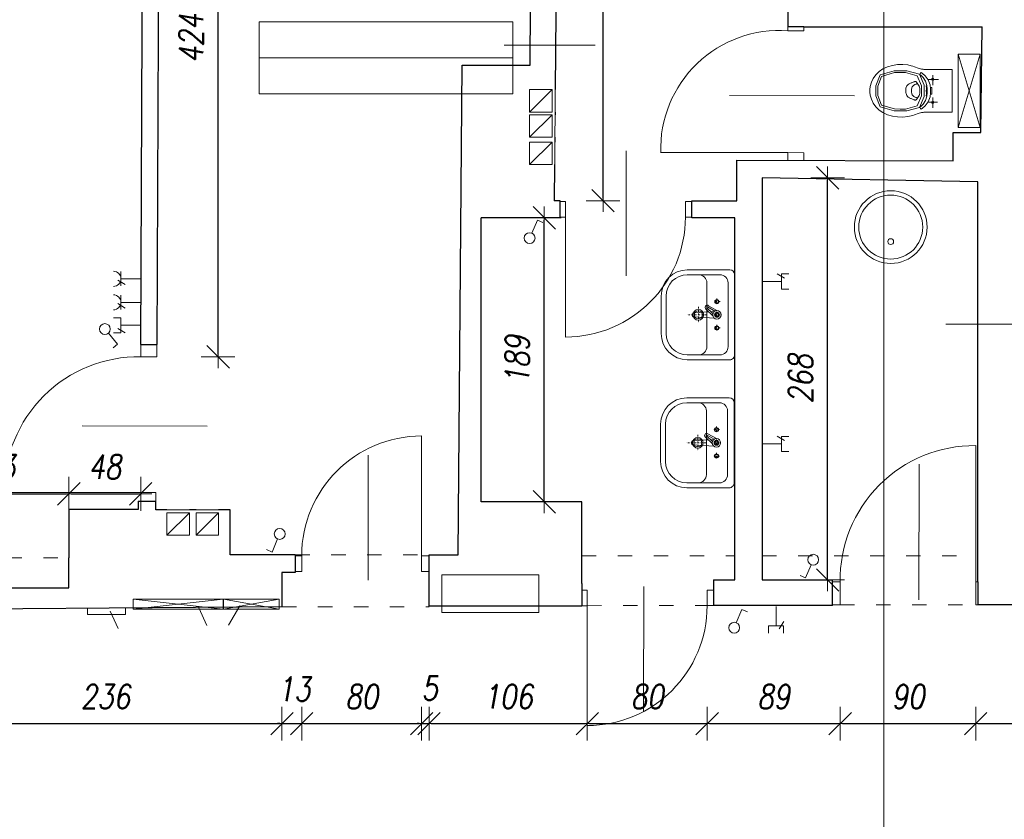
# Model space of a CAD drawing. Header units: millimetres. Extents: x -58431 to 28973, y -32170 to 9431.
# Tile 45 of 54: x -17288 to -10720, y -9544 to -4213. Entities that reach past the tile are written whole.
import ezdxf

# ---------------------------------------------------------------- set-up
doc = ezdxf.new("R2010")
doc.units = ezdxf.units.MM
doc.header["$LTSCALE"] = 8
doc.linetypes.add('ACAD_ISO03W100', pattern=[30, 12, -18])
doc.linetypes.add('DASHDOT3', pattern=[0.25, 0.125, -0.0625, 0, -0.0625])
doc.layers.get('Defpoints').update_dxf_attribs({"lineweight": 0})
for name, color, linetype, lineweight in [('A_DIMEN', 7, 'Continuous', 0), ('BAM_OPISY POWIERZCHNI', 40, 'Continuous', 0), ('BAM_WYPOSAŻENIE KUCHNIA', 110, 'Continuous', 0), ('BAM_WYPOSAŻENIE SANITARNE', 120, 'Continuous', 0), ('instalacje', 6, 'Continuous', 0), ('OTWARCIE WENTYLACJI', 255, 'Continuous', 0), ('piętro_dzwi i okna', 3, 'Continuous', 0), ('piętro_podciąg', 2, 'ACAD_ISO03W100', 0), ('piętro_rzut', 7, 'Continuous', 30), ('przekroje', 3, 'Continuous', 0), ('wymiarowanie', 4, 'Continuous', 0)]:
    doc.layers.add(name, color=color, linetype=linetype, lineweight=lineweight)
doc.styles.add('ROMANS1', font='romans.shx', dxfattribs={"width": 0.8, "oblique": 10})
doc.dimstyles.new('NARCH100', dxfattribs={"dimscale": 100, "dimtxt": 1.6, "dimasz": 0.15, "dimexe": 0, "dimexo": 0, "dimgap": 1, "dimtad": 1, "dimdec": 0, "dimlfac": 0.1, "dimrnd": 1, "dimdsep": 46, "dimtxsty": 'ROMANS1', "dimblk": 'wym', "dimcen": -1.5, "dimse1": 1, "dimse2": 1, "dimclrd": 4, "dimclre": 4, "dimclrt": 3, "dimadec": 0, "dimazin": 0, "dimtfac": 0.04, "dimtdec": 0, "dimtmove": 2, "dimatfit": 3, "dimldrblk": 'wym', "dimfxl": 0, "dimtolj": 1, "dimarcsym": 0})

# ---------------------------------------------------------------- blocks, each defined once
blk = doc.blocks.new('umywalka nps')
for p, q in [((11.5, 45), (-11.5, 45)), ((11.5, 42), (-11.5, 42)), ((-27.5, 29), (-27.5, 3)), ((-24.5, 29), (-24.5, 9)), ((-1.84, 15.86), (-1.29, 24.89)), ((2.05, 12.42), (1.29, 24.89)), ((24.5, 9), (24.5, 29)), ((27.5, 3), (27.5, 29)), ((19.5, 17), (-19.5, 17)), ((-2.59, 10.85), (-5.58, 16)), ((-2.21, 12.19), (-4.79, 16.61)), ((-0.73, 13.32), (-4.33, 16.97)), ((0.66, 13.34), (-3.53, 17.58)), ((-2.05, 12.42), (-1.92, 14.53)), ((-24.5, 0), (24.5, 0)), ((-19.5, 4), (19.5, 4))]:
    blk.add_line(p, q)
at = {"linetype": 'DASHDOT3'}
for p, q in [((0, 17.31), (0, 29.11)), ((-4.9, 22.21), (4.9, 22.21)), ((-8.06, 8.88), (-8.06, 12.8)), ((0, 8.88), (0, 12.8)), ((8.06, 8.88), (8.06, 12.8)), ((-10.03, 10.84), (-6.1, 10.84)), ((-1.96, 10.84), (1.96, 10.84)), ((6.1, 10.84), (10.03, 10.84))]:
    blk.add_line(p, q, dxfattribs=at)
for centre, radius in [((0, 22.21), 3.28), ((0, 22.21), 2.48), ((-8.06, 10.84), 1.31), ((0, 10.84), 2.59), ((0, 10.84), 1.48), ((0, 10.84), 1.31), ((8.06, 10.84), 1.31), ((-8.06, 10.84), 0.991), ((0, 10.84), 0.991), ((8.06, 10.84), 0.991)]:
    blk.add_circle(centre, radius)
for centre, radius, start, end in [((-11.5, 29), 16, 90, 180), ((11.5, 29), 16, 0, 90), ((-11.5, 29), 13, 90, 180), ((11.5, 29), 13, 0, 90), ((0, 24.89), 1.29, 0, 180), ((-19.5, 22), 5, 180, 270), ((-4.56, 16.79), 1.29, 37.43881, 217.43881), ((19.5, 22), 5, 270, 0), ((-4.56, 16.79), 0.292, 37.43881, 217.43881), ((-19.5, 9), 5, 180, 270), ((19.5, 9), 5, 270, 0), ((-24.5, 3), 3, 180, 270), ((24.5, 3), 3, 270, 0)]:
    blk.add_arc(centre, radius, start, end)
blk = doc.blocks.new('eededede')
for p, q in [((1903.33, 1424.04), (1918.34, 1474.04)), ((1918.33, 1424.04), (1903.34, 1474.04))]:
    blk.add_line(p, q)
blk.add_lwpolyline([(1903.33, 1424.04), (1918.33, 1424.04), (1918.34, 1474.04), (1903.34, 1474.04)], close=True)
for points in [[(1872.52, 1465.77, 0), (1871.43, 1466.1, 0), (1869.17, 1466.61, 0), (1865.65, 1466.96, 0), (1862.07, 1466.84, 0), (1858.56, 1466.28, 0), (1855.21, 1465.29, 0), (1852.15, 1463.9, 0), (1849.48, 1462.12, 0), (1847.27, 1459.98, 0), (1845.54, 1457.52, 0), (1844.28, 1454.83, 0), (1843.51, 1451.98, 0), (1843.33, 1450.02, 0), (1843.33, 1449.04, 0)], [(1847.33, 1449.04, 0), (1847.34, 1452.45, 0), (1850.27, 1459.9, 0), (1859.86, 1462.6, 0), (1864.19, 1462.64, 0)], [(1848.6, 1449.04, 0), (1848.6, 1452.12, 0), (1851.25, 1458.86, 0), (1859.92, 1461.41, 0), (1863.83, 1461.45, 0)], [(1863.83, 1461.45, 0), (1867.6, 1461.49, 0), (1875.43, 1459.22, 0), (1878.4, 1452.43, 0), (1878.4, 1449.04, 0)], [(1864.19, 1462.64, 0), (1868.36, 1462.69, 0), (1877.03, 1460.3, 0), (1880.31, 1452.79, 0), (1880.31, 1449.04, 0)], [(1879.6, 1463.71, 0), (1878.48, 1463.86, 0), (1876.15, 1464.52, 0), (1873.73, 1465.4, 0), (1872.52, 1465.77, 0)], [(1878.05, 1461.52, 0), (1877.79, 1461.08, 0), (1877.52, 1460.64, 0), (1877.26, 1460.2, 0)], [(1884.53, 1449.05, 0), (1884.53, 1450.47, 0), (1884.23, 1453.12, 0), (1882.93, 1456.51, 0), (1880.88, 1459.32, 0), (1879.06, 1460.84, 0), (1878.05, 1461.52, 0)], [(1882.17, 1463.54, 0), (1881.74, 1463.54, 0), (1880.88, 1463.57, 0), (1880.03, 1463.65, 0), (1879.6, 1463.71, 0)], [(1899.34, 1463.54, 0), (1893.62, 1463.54, 0), (1887.89, 1463.54, 0), (1882.17, 1463.54, 0)], [(1899.34, 1463.54, 0), (1899.34, 1458.71, 0), (1899.34, 1453.88, 0), (1899.34, 1449.04, 0)], [(1869.93, 1453.68, 0), (1870.09, 1453.77, 0), (1870.41, 1453.93, 0), (1870.89, 1454.16, 0), (1871.37, 1454.38, 0), (1871.84, 1454.58, 0), (1872.31, 1454.77, 0), (1872.78, 1454.95, 0), (1873.24, 1455.12, 0), (1873.54, 1455.23, 0), (1873.69, 1455.29, 0)], [(1875.72, 1454.03, 0), (1875.61, 1453.99, 0), (1875.39, 1453.91, 0), (1875.07, 1453.79, 0), (1874.75, 1453.66, 0), (1874.45, 1453.54, 0), (1874.15, 1453.4, 0), (1873.87, 1453.27, 0), (1873.59, 1453.13, 0), (1873.41, 1453.04, 0), (1873.32, 1452.99, 0)], [(1873.69, 1455.29, 0), (1873.75, 1455.31, 0), (1873.86, 1455.34, 0), (1874.04, 1455.36, 0), (1874.21, 1455.35, 0), (1874.39, 1455.32, 0), (1874.55, 1455.27, 0), (1874.71, 1455.19, 0), (1874.85, 1455.09, 0), (1874.94, 1455, 0), (1874.98, 1454.96, 0)], [(1877.31, 1449.04, 0), (1877.31, 1449.32, 0), (1877.28, 1449.86, 0), (1877.17, 1450.66, 0), (1876.98, 1451.45, 0), (1876.71, 1452.21, 0), (1876.38, 1452.95, 0), (1875.98, 1453.65, 0), (1875.52, 1454.33, 0), (1875.17, 1454.75, 0), (1874.98, 1454.96, 0)], [(1877.26, 1460.2, 0), (1878.1, 1459.56, 0), (1879.58, 1458.15, 0), (1881.17, 1455.62, 0), (1882.12, 1452.63, 0), (1882.33, 1450.3, 0), (1882.33, 1449.04, 0)], [(1890.06, 1456.84, 0), (1887.68, 1456.84, 0), (1885.3, 1456.84, 0), (1882.92, 1456.84, 0)], [(1885.45, 1456.26, 0), (1885.2, 1456.84, 0), (1885.45, 1457.43, 0), (1886.04, 1457.67, 0), (1886.62, 1457.43, 0), (1886.87, 1456.84, 0), (1886.62, 1456.26, 0), (1886.04, 1456.01, 0)], [(1886.04, 1459.74, 0), (1886.04, 1457.43, 0), (1886.04, 1455.12, 0), (1886.04, 1452.82, 0)], [(1872.52, 1432.32, 0), (1871.43, 1431.99, 0), (1869.17, 1431.47, 0), (1865.65, 1431.13, 0), (1862.07, 1431.25, 0), (1858.55, 1431.81, 0), (1855.21, 1432.8, 0), (1852.15, 1434.19, 0), (1849.48, 1435.97, 0), (1847.27, 1438.11, 0), (1845.54, 1440.57, 0), (1844.28, 1443.26, 0), (1843.51, 1446.11, 0), (1843.33, 1448.07, 0), (1843.33, 1449.04, 0)], [(1847.33, 1449.04, 0), (1847.33, 1445.64, 0), (1850.27, 1438.19, 0), (1859.86, 1435.49, 0), (1864.19, 1435.44, 0)], [(1848.6, 1449.04, 0), (1848.6, 1445.97, 0), (1851.25, 1439.23, 0), (1859.91, 1436.68, 0), (1863.83, 1436.64, 0)], [(1863.83, 1436.64, 0), (1867.6, 1436.59, 0), (1875.43, 1438.87, 0), (1878.4, 1445.65, 0), (1878.4, 1449.04, 0)], [(1864.19, 1435.44, 0), (1868.36, 1435.4, 0), (1877.03, 1437.79, 0), (1880.31, 1445.29, 0), (1880.31, 1449.04, 0)], [(1869.93, 1453.68, 0), (1869.34, 1453.38, 0), (1868.45, 1452.5, 0), (1867.79, 1450.77, 0), (1867.69, 1449.58, 0), (1867.69, 1449.04, 0)], [(1869.93, 1444.4, 0), (1869.71, 1444.52, 0), (1869.31, 1444.79, 0), (1868.82, 1445.28, 0), (1868.43, 1445.84, 0), (1868.13, 1446.46, 0), (1867.92, 1447.11, 0), (1867.78, 1447.77, 0), (1867.7, 1448.42, 0), (1867.69, 1448.84, 0), (1867.69, 1449.04, 0)], [(1873.32, 1452.99, 0), (1873.15, 1452.9, 0), (1872.84, 1452.68, 0), (1872.45, 1452.28, 0), (1872.14, 1451.82, 0), (1871.89, 1451.3, 0), (1871.71, 1450.75, 0), (1871.59, 1450.17, 0), (1871.52, 1449.59, 0), (1871.51, 1449.22, 0), (1871.51, 1449.04, 0)], [(1873.32, 1445.1, 0), (1873.15, 1445.19, 0), (1872.84, 1445.41, 0), (1872.45, 1445.8, 0), (1872.14, 1446.27, 0), (1871.89, 1446.79, 0), (1871.71, 1447.34, 0), (1871.59, 1447.92, 0), (1871.52, 1448.49, 0), (1871.51, 1448.87, 0), (1871.51, 1449.04, 0)], [(1877.31, 1449.04, 0), (1877.31, 1448.77, 0), (1877.28, 1448.23, 0), (1877.17, 1447.43, 0), (1876.98, 1446.64, 0), (1876.71, 1445.88, 0), (1876.38, 1445.14, 0), (1875.98, 1444.43, 0), (1875.52, 1443.76, 0), (1875.17, 1443.33, 0), (1874.98, 1443.13, 0)], [(1877.26, 1437.89, 0), (1878.1, 1438.53, 0), (1879.58, 1439.93, 0), (1881.17, 1442.47, 0), (1882.12, 1445.46, 0), (1882.33, 1447.79, 0), (1882.33, 1449.04, 0)], [(1884.53, 1449.04, 0), (1884.53, 1447.61, 0), (1884.23, 1444.96, 0), (1882.93, 1441.58, 0), (1880.88, 1438.76, 0), (1879.06, 1437.24, 0), (1878.05, 1436.57, 0)], [(1881.58, 1449.04, 0), (1881.58, 1449.33, 0), (1881.68, 1449.5, 0), (1881.82, 1449.69, 0), (1881.83, 1450.01, 0), (1881.8, 1450.62, 0), (1881.73, 1451.44, 0), (1881.59, 1452.11, 0), (1881.72, 1452.41, 0), (1881.98, 1452.53, 0), (1881.96, 1452.8, 0)], [(1881.58, 1449.04, 0), (1881.58, 1448.75, 0), (1881.68, 1448.59, 0), (1881.82, 1448.4, 0), (1881.83, 1448.08, 0), (1881.8, 1447.47, 0), (1881.73, 1446.64, 0), (1881.59, 1445.97, 0), (1881.72, 1445.67, 0), (1881.98, 1445.56, 0), (1881.96, 1445.28, 0)], [(1884.39, 1451.34, 0), (1884.7, 1451.34, 0), (1885.02, 1451.34, 0), (1885.33, 1451.34, 0)], [(1885.33, 1449.04, 0), (1885.33, 1449.81, 0), (1885.33, 1450.58, 0), (1885.33, 1451.34, 0)], [(1885.33, 1449.04, 0), (1885.33, 1448.28, 0), (1885.33, 1447.51, 0), (1885.33, 1446.74, 0)], [(1899.33, 1434.54, 0), (1899.33, 1439.38, 0), (1899.33, 1444.21, 0), (1899.34, 1449.04, 0)], [(1869.93, 1444.4, 0), (1870.09, 1444.32, 0), (1870.41, 1444.15, 0), (1870.89, 1443.92, 0), (1871.37, 1443.71, 0), (1871.84, 1443.51, 0), (1872.31, 1443.32, 0), (1872.78, 1443.14, 0), (1873.24, 1442.96, 0), (1873.54, 1442.86, 0), (1873.69, 1442.8, 0)], [(1875.72, 1444.06, 0), (1875.47, 1444.15, 0), (1874.81, 1444.39, 0), (1874.01, 1444.74, 0), (1873.49, 1445, 0), (1873.32, 1445.1, 0)], [(1873.69, 1442.8, 0), (1873.75, 1442.78, 0), (1873.86, 1442.75, 0), (1874.04, 1442.73, 0), (1874.21, 1442.74, 0), (1874.39, 1442.77, 0), (1874.55, 1442.82, 0), (1874.71, 1442.9, 0), (1874.85, 1443, 0), (1874.94, 1443.08, 0), (1874.98, 1443.13, 0)], [(1889.21, 1441.24, 0), (1887.11, 1441.24, 0), (1885.01, 1441.24, 0), (1882.91, 1441.24, 0)], [(1884.39, 1446.74, 0), (1884.7, 1446.74, 0), (1885.02, 1446.74, 0), (1885.33, 1446.74, 0)], [(1885.45, 1441.83, 0), (1885.2, 1441.24, 0), (1885.45, 1440.66, 0), (1886.03, 1440.41, 0), (1886.62, 1440.66, 0), (1886.87, 1441.24, 0), (1886.62, 1441.83, 0), (1886.03, 1442.07, 0)], [(1886.03, 1444.48, 0), (1886.03, 1442.18, 0), (1886.03, 1439.88, 0), (1886.03, 1437.57, 0)], [(1879.6, 1434.38, 0), (1878.47, 1434.23, 0), (1876.15, 1433.57, 0), (1873.73, 1432.69, 0), (1872.52, 1432.32, 0)], [(1878.05, 1436.57, 0), (1877.79, 1437.01, 0), (1877.52, 1437.45, 0), (1877.26, 1437.89, 0)], [(1882.17, 1434.54, 0), (1881.74, 1434.54, 0), (1880.88, 1434.52, 0), (1880.03, 1434.43, 0), (1879.6, 1434.38, 0)], [(1899.33, 1434.54, 0), (1893.61, 1434.54, 0), (1887.89, 1434.54, 0), (1882.17, 1434.54, 0)]]:
    blk.add_polyline3d(points)
blk = doc.blocks.new('GGGDB')
at = {"layer": 'przekroje'}
blk.add_lwpolyline([(44025, 25066.5), (44025, -5400)], dxfattribs=at)
blk = doc.blocks.new('wym')
at = {"layer": 'A_DIMEN', "color": 4, "ltscale": 100}
for p, q in [((-5, -5), (5, 5)), ((0, -7.5), (0, 7.5)), ((-5, 0), (5, 0))]:
    blk.add_line(p, q, dxfattribs=at)
blk = doc.blocks.new('*D747')
at = {"layer": 'BAM_OPISY POWIERZCHNI', "color": 4, "lineweight": -2, "transparency": 16777216}
blk.add_line((-17878.8, -7374.4), (-16975, -7374.4), dxfattribs=at)
at = {"layer": 'Defpoints', "color": 0, "transparency": 16777216}
for p in [(-16960, -7374.4), (-16960, -7477.7), (-17893.8, -8015.2)]:
    blk.add_point(p, dxfattribs=at)
at = {"layer": 'BAM_OPISY POWIERZCHNI', "color": 4, "lineweight": -2, "transparency": 16777216, "xscale": 15, "yscale": 15, "zscale": 15, "rotation": 179.9999999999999}
blk.add_blockref('wym', (-17893.8, -7374.4), dxfattribs=at)
at = {"layer": 'BAM_OPISY POWIERZCHNI', "color": 4, "lineweight": -2, "transparency": 16777216, "xscale": 15, "yscale": 15, "zscale": 15}
blk.add_blockref('wym', (-16960, -7374.4), dxfattribs=at)
at = {"layer": 'BAM_OPISY POWIERZCHNI', "color": 3, "transparency": 16777216, "insert": (-17426.9, -7194.4), "char_height": 160, "attachment_point": 5, "style": 'ROMANS1'}
blk.add_mtext('\\A1;93', dxfattribs=at)
blk = doc.blocks.new('*D748')
at = {"layer": 'BAM_OPISY POWIERZCHNI', "color": 4, "lineweight": -2, "transparency": 16777216}
blk.add_line((-16945, -7374.4), (-16496, -7374.4), dxfattribs=at)
at = {"layer": 'Defpoints', "color": 0, "transparency": 16777216}
for p in [(-16481, -7374.4), (-16960, -7477.7), (-16481, -7422)]:
    blk.add_point(p, dxfattribs=at)
at = {"layer": 'BAM_OPISY POWIERZCHNI', "color": 4, "lineweight": -2, "transparency": 16777216, "xscale": 15, "yscale": 15, "zscale": 15, "rotation": 179.9999999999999}
blk.add_blockref('wym', (-16960, -7374.4), dxfattribs=at)
at = {"layer": 'BAM_OPISY POWIERZCHNI', "color": 4, "lineweight": -2, "transparency": 16777216, "xscale": 15, "yscale": 15, "zscale": 15}
blk.add_blockref('wym', (-16481, -7374.4), dxfattribs=at)
at = {"layer": 'BAM_OPISY POWIERZCHNI', "color": 3, "transparency": 16777216, "insert": (-16720.5, -7194.4), "char_height": 160, "attachment_point": 5, "style": 'ROMANS1'}
blk.add_mtext('\\A1;48', dxfattribs=at)
blk = doc.blocks.new('*D618')
at = {"layer": 'BAM_OPISY POWIERZCHNI', "color": 4, "lineweight": -2, "transparency": 16777216}
blk.add_line((-17878.8, -8906.4), (-15553.3, -8906.4), dxfattribs=at)
at = {"layer": 'Defpoints', "color": 0, "transparency": 16777216}
for p in [(-17893.8, -8118.8), (-15538.3, -8126.8), (-15538.3, -8906.4)]:
    blk.add_point(p, dxfattribs=at)
at = {"layer": 'BAM_OPISY POWIERZCHNI', "color": 4, "lineweight": -2, "transparency": 16777216, "xscale": 15, "yscale": 15, "zscale": 15, "rotation": 179.9999999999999}
blk.add_blockref('wym', (-17893.8, -8906.4), dxfattribs=at)
at = {"layer": 'BAM_OPISY POWIERZCHNI', "color": 4, "lineweight": -2, "transparency": 16777216, "xscale": 15, "yscale": 15, "zscale": 15}
blk.add_blockref('wym', (-15538.3, -8906.4), dxfattribs=at)
at = {"layer": 'BAM_OPISY POWIERZCHNI', "color": 3, "transparency": 16777216, "insert": (-16716, -8726.4), "char_height": 160, "attachment_point": 5, "style": 'ROMANS1'}
blk.add_mtext('\\A1;236', dxfattribs=at)
blk = doc.blocks.new('*D619')
at = {"layer": 'BAM_OPISY POWIERZCHNI', "color": 4, "lineweight": -2, "transparency": 16777216}
for p, q in [((-15553.3, -8906.4), (-15568.3, -8906.4)), ((-15538.3, -8906.4), (-15407, -8906.4)), ((-15392, -8906.4), (-15377, -8906.4))]:
    blk.add_line(p, q, dxfattribs=at)
at = {"layer": 'Defpoints', "color": 0, "transparency": 16777216}
for p in [(-15407, -7891.8), (-15538.3, -8126.8), (-15407, -8906.4)]:
    blk.add_point(p, dxfattribs=at)
at = {"layer": 'BAM_OPISY POWIERZCHNI', "color": 4, "lineweight": -2, "transparency": 16777216, "xscale": 15, "yscale": 15, "zscale": 15}
for p, rotation in [((-15538.3, -8906.4), 359.9999999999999), ((-15407, -8906.4), 179.9999999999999)]:
    blk.add_blockref('wym', p, dxfattribs=dict(at, rotation=rotation))
at = {"layer": 'BAM_OPISY POWIERZCHNI', "color": 3, "transparency": 16777216, "insert": (-15458, -8675.7), "char_height": 160, "attachment_point": 5, "style": 'ROMANS1'}
blk.add_mtext('\\A1;13', dxfattribs=at)
blk = doc.blocks.new('*D620')
at = {"layer": 'BAM_OPISY POWIERZCHNI', "color": 4, "lineweight": -2, "transparency": 16777216}
blk.add_line((-15392, -8906.4), (-14622.2, -8906.4), dxfattribs=at)
at = {"layer": 'Defpoints', "color": 0, "transparency": 16777216}
for p in [(-15407, -7891.8), (-14607.2, -7891.8), (-14607.2, -8906.4)]:
    blk.add_point(p, dxfattribs=at)
at = {"layer": 'BAM_OPISY POWIERZCHNI', "color": 4, "lineweight": -2, "transparency": 16777216, "xscale": 15, "yscale": 15, "zscale": 15, "rotation": 179.9999999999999}
blk.add_blockref('wym', (-15407, -8906.4), dxfattribs=at)
at = {"layer": 'BAM_OPISY POWIERZCHNI', "color": 4, "lineweight": -2, "transparency": 16777216, "xscale": 15, "yscale": 15, "zscale": 15}
blk.add_blockref('wym', (-14607.2, -8906.4), dxfattribs=at)
at = {"layer": 'BAM_OPISY POWIERZCHNI', "color": 3, "transparency": 16777216, "insert": (-15007.1, -8726.4), "char_height": 160, "attachment_point": 5, "style": 'ROMANS1'}
blk.add_mtext('\\A1;80', dxfattribs=at)
blk = doc.blocks.new('*D621')
at = {"layer": 'BAM_OPISY POWIERZCHNI', "color": 4, "lineweight": -2, "transparency": 16777216}
for p, q in [((-14622.2, -8906.4), (-14637.2, -8906.4)), ((-14607.2, -8906.4), (-14557.7, -8906.4)), ((-14542.7, -8906.4), (-14527.7, -8906.4))]:
    blk.add_line(p, q, dxfattribs=at)
at = {"layer": 'Defpoints', "color": 0, "transparency": 16777216}
for p in [(-14607.2, -7891.8), (-14557.7, -8126.8), (-14557.7, -8906.4)]:
    blk.add_point(p, dxfattribs=at)
at = {"layer": 'BAM_OPISY POWIERZCHNI', "color": 4, "lineweight": -2, "transparency": 16777216, "xscale": 15, "yscale": 15, "zscale": 15}
for p, rotation in [((-14607.2, -8906.4), 359.9999999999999), ((-14557.7, -8906.4), 179.9999999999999)]:
    blk.add_blockref('wym', p, dxfattribs=dict(at, rotation=rotation))
at = {"layer": 'BAM_OPISY POWIERZCHNI', "color": 3, "transparency": 16777216, "insert": (-14553.1, -8669.6), "char_height": 160, "attachment_point": 5, "style": 'ROMANS1'}
blk.add_mtext('\\A1;5', dxfattribs=at)
blk = doc.blocks.new('*D622')
at = {"layer": 'BAM_OPISY POWIERZCHNI', "color": 4, "lineweight": -2, "transparency": 16777216}
blk.add_line((-14542.7, -8906.4), (-13517.1, -8906.4), dxfattribs=at)
at = {"layer": 'Defpoints', "color": 0, "transparency": 16777216}
for p in [(-14557.7, -8126.8), (-13502.1, -8119.7), (-13502.1, -8906.4)]:
    blk.add_point(p, dxfattribs=at)
at = {"layer": 'BAM_OPISY POWIERZCHNI', "color": 4, "lineweight": -2, "transparency": 16777216, "xscale": 15, "yscale": 15, "zscale": 15, "rotation": 179.9999999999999}
blk.add_blockref('wym', (-14557.7, -8906.4), dxfattribs=at)
at = {"layer": 'BAM_OPISY POWIERZCHNI', "color": 4, "lineweight": -2, "transparency": 16777216, "xscale": 15, "yscale": 15, "zscale": 15}
blk.add_blockref('wym', (-13502.1, -8906.4), dxfattribs=at)
at = {"layer": 'BAM_OPISY POWIERZCHNI', "color": 3, "transparency": 16777216, "insert": (-14029.9, -8726.4), "char_height": 160, "attachment_point": 5, "style": 'ROMANS1'}
blk.add_mtext('\\A1;106', dxfattribs=at)
blk = doc.blocks.new('*D623')
at = {"layer": 'BAM_OPISY POWIERZCHNI', "color": 4, "lineweight": -2, "transparency": 16777216}
blk.add_line((-13487.1, -8906.4), (-12717.4, -8906.4), dxfattribs=at)
at = {"layer": 'Defpoints', "color": 0, "transparency": 16777216}
for p in [(-13502.1, -8119.7), (-12702.4, -8119.7), (-12702.4, -8906.4)]:
    blk.add_point(p, dxfattribs=at)
at = {"layer": 'BAM_OPISY POWIERZCHNI', "color": 4, "lineweight": -2, "transparency": 16777216, "xscale": 15, "yscale": 15, "zscale": 15, "rotation": 179.9999999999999}
blk.add_blockref('wym', (-13502.1, -8906.4), dxfattribs=at)
at = {"layer": 'BAM_OPISY POWIERZCHNI', "color": 4, "lineweight": -2, "transparency": 16777216, "xscale": 15, "yscale": 15, "zscale": 15}
blk.add_blockref('wym', (-12702.4, -8906.4), dxfattribs=at)
at = {"layer": 'BAM_OPISY POWIERZCHNI', "color": 3, "transparency": 16777216, "insert": (-13102.3, -8726.4), "char_height": 160, "attachment_point": 5, "style": 'ROMANS1'}
blk.add_mtext('\\A1;80', dxfattribs=at)
blk = doc.blocks.new('*D624')
at = {"layer": 'BAM_OPISY POWIERZCHNI', "color": 4, "lineweight": -2, "transparency": 16777216}
blk.add_line((-12687.4, -8906.4), (-11829.6, -8906.4), dxfattribs=at)
at = {"layer": 'Defpoints', "color": 0, "transparency": 16777216}
for p in [(-12702.4, -8119.7), (-11814.6, -8115.3), (-11814.6, -8906.4)]:
    blk.add_point(p, dxfattribs=at)
at = {"layer": 'BAM_OPISY POWIERZCHNI', "color": 4, "lineweight": -2, "transparency": 16777216, "xscale": 15, "yscale": 15, "zscale": 15, "rotation": 179.9999999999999}
blk.add_blockref('wym', (-12702.4, -8906.4), dxfattribs=at)
at = {"layer": 'BAM_OPISY POWIERZCHNI', "color": 4, "lineweight": -2, "transparency": 16777216, "xscale": 15, "yscale": 15, "zscale": 15}
blk.add_blockref('wym', (-11814.6, -8906.4), dxfattribs=at)
at = {"layer": 'BAM_OPISY POWIERZCHNI', "color": 3, "transparency": 16777216, "insert": (-12258.5, -8726.4), "char_height": 160, "attachment_point": 5, "style": 'ROMANS1'}
blk.add_mtext('\\A1;89', dxfattribs=at)
blk = doc.blocks.new('*D625')
at = {"layer": 'BAM_OPISY POWIERZCHNI', "color": 4, "lineweight": -2, "transparency": 16777216}
blk.add_line((-11799.6, -8906.4), (-10925.6, -8906.4), dxfattribs=at)
at = {"layer": 'Defpoints', "color": 0, "transparency": 16777216}
for p in [(-11814.6, -8115.3), (-10910.6, -8115.3), (-10910.6, -8906.4)]:
    blk.add_point(p, dxfattribs=at)
at = {"layer": 'BAM_OPISY POWIERZCHNI', "color": 4, "lineweight": -2, "transparency": 16777216, "xscale": 15, "yscale": 15, "zscale": 15, "rotation": 179.9999999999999}
blk.add_blockref('wym', (-11814.6, -8906.4), dxfattribs=at)
at = {"layer": 'BAM_OPISY POWIERZCHNI', "color": 4, "lineweight": -2, "transparency": 16777216, "xscale": 15, "yscale": 15, "zscale": 15}
blk.add_blockref('wym', (-10910.6, -8906.4), dxfattribs=at)
at = {"layer": 'BAM_OPISY POWIERZCHNI', "color": 3, "transparency": 16777216, "insert": (-11362.6, -8726.4), "char_height": 160, "attachment_point": 5, "style": 'ROMANS1'}
blk.add_mtext('\\A1;90', dxfattribs=at)
blk = doc.blocks.new('*D626')
at = {"layer": 'BAM_OPISY POWIERZCHNI', "color": 4, "lineweight": -2, "transparency": 16777216}
blk.add_line((-10895.6, -8906.4), (-8889.3, -8906.4), dxfattribs=at)
at = {"layer": 'Defpoints', "color": 0, "transparency": 16777216}
for p in [(-10910.6, -8115.3), (-8874.3, -8115.3), (-8874.3, -8906.4)]:
    blk.add_point(p, dxfattribs=at)
at = {"layer": 'BAM_OPISY POWIERZCHNI', "color": 4, "lineweight": -2, "transparency": 16777216, "xscale": 15, "yscale": 15, "zscale": 15, "rotation": 179.9999999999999}
blk.add_blockref('wym', (-10910.6, -8906.4), dxfattribs=at)
at = {"layer": 'BAM_OPISY POWIERZCHNI', "color": 4, "lineweight": -2, "transparency": 16777216, "xscale": 15, "yscale": 15, "zscale": 15}
blk.add_blockref('wym', (-8874.3, -8906.4), dxfattribs=at)
at = {"layer": 'BAM_OPISY POWIERZCHNI', "color": 3, "transparency": 16777216, "insert": (-9892.5, -8726.4), "char_height": 160, "attachment_point": 5, "style": 'ROMANS1'}
blk.add_mtext('\\A1;204', dxfattribs=at)
blk = doc.blocks.new('*D798')
at = {"layer": 'BAM_OPISY POWIERZCHNI', "color": 4, "lineweight": -2, "transparency": 16777216}
blk.add_line((-13788.7, -7412.2), (-13788.7, -5549.7), dxfattribs=at)
at = {"layer": 'Defpoints', "color": 0, "transparency": 16777216}
for p in [(-14209, -5534.7), (-13788.7, -5534.7), (-14209, -7427.2)]:
    blk.add_point(p, dxfattribs=at)
at = {"layer": 'BAM_OPISY POWIERZCHNI', "color": 4, "lineweight": -2, "transparency": 16777216, "xscale": 15, "yscale": 15, "zscale": 15}
for p, rotation in [((-13788.7, -5534.7), 90), ((-13788.7, -7427.2), 270)]:
    blk.add_blockref('wym', p, dxfattribs=dict(at, rotation=rotation))
at = {"layer": 'BAM_OPISY POWIERZCHNI', "color": 3, "transparency": 16777216, "insert": (-13968.7, -6480.9), "char_height": 160, "attachment_point": 5, "rotation": 90, "style": 'ROMANS1'}
blk.add_mtext('\\A1;189', dxfattribs=at)
blk = doc.blocks.new('*D799')
at = {"layer": 'BAM_OPISY POWIERZCHNI', "color": 4, "lineweight": -2, "transparency": 16777216}
blk.add_line((-11898.9, -7933.5), (-11898.9, -5282.6), dxfattribs=at)
at = {"layer": 'Defpoints', "color": 0, "transparency": 16777216}
for p in [(-12335.1, -5267.6), (-11898.9, -5267.6), (-12335.1, -7948.5)]:
    blk.add_point(p, dxfattribs=at)
at = {"layer": 'BAM_OPISY POWIERZCHNI', "color": 4, "lineweight": -2, "transparency": 16777216, "xscale": 15, "yscale": 15, "zscale": 15}
for p, rotation in [((-11898.9, -5267.6), 90), ((-11898.9, -7948.5), 270)]:
    blk.add_blockref('wym', p, dxfattribs=dict(at, rotation=rotation))
at = {"layer": 'BAM_OPISY POWIERZCHNI', "color": 3, "transparency": 16777216, "insert": (-12078.9, -6608.1), "char_height": 160, "attachment_point": 5, "rotation": 90, "style": 'ROMANS1'}
blk.add_mtext('\\A1;268', dxfattribs=at)
blk = doc.blocks.new('*D808')
at = {"layer": 'BAM_OPISY POWIERZCHNI', "color": 4, "lineweight": -2, "transparency": 16777216}
blk.add_line((-15964.4, -6445.8), (-15964.4, -2231.8), dxfattribs=at)
at = {"layer": 'Defpoints', "color": 0, "transparency": 16777216}
for p in [(-16354.8, -2216.8), (-15964.4, -2216.8), (-16372.4, -6460.8)]:
    blk.add_point(p, dxfattribs=at)
at = {"layer": 'BAM_OPISY POWIERZCHNI', "color": 4, "lineweight": -2, "transparency": 16777216, "xscale": 15, "yscale": 15, "zscale": 15}
for p, rotation in [((-15964.4, -2216.8), 90), ((-15964.4, -6460.8), 270)]:
    blk.add_blockref('wym', p, dxfattribs=dict(at, rotation=rotation))
at = {"layer": 'BAM_OPISY POWIERZCHNI', "color": 3, "transparency": 16777216, "insert": (-16144.4, -4338.8), "char_height": 160, "attachment_point": 5, "rotation": 90, "style": 'ROMANS1'}
blk.add_mtext('\\A1;424', dxfattribs=at)
blk = doc.blocks.new('*D809')
at = {"layer": 'BAM_OPISY POWIERZCHNI', "color": 4, "lineweight": -2, "transparency": 16777216}
blk.add_line((-13397, -5404.8), (-13397, -2148.2), dxfattribs=at)
at = {"layer": 'Defpoints', "color": 0, "transparency": 16777216}
for p in [(-13693.1, -2133.2), (-13397, -2133.2), (-13721.9, -5419.8)]:
    blk.add_point(p, dxfattribs=at)
at = {"layer": 'BAM_OPISY POWIERZCHNI', "color": 4, "lineweight": -2, "transparency": 16777216, "xscale": 15, "yscale": 15, "zscale": 15}
for p, rotation in [((-13397, -2133.2), 90), ((-13397, -5419.8), 270)]:
    blk.add_blockref('wym', p, dxfattribs=dict(at, rotation=rotation))
at = {"layer": 'BAM_OPISY POWIERZCHNI', "color": 3, "transparency": 16777216, "insert": (-13577, -3776.5), "char_height": 160, "attachment_point": 5, "rotation": 90, "style": 'ROMANS1'}
blk.add_mtext('\\A1;329', dxfattribs=at)

msp = doc.modelspace()

# ---------------------------------------------------------------- linework, layer by layer
at = {"layer": 'BAM_OPISY POWIERZCHNI'}
for points in [[(-13999.1, -4227.5), (-15689.7, -4227.5)], [(-15689.7, -4227.5), (-15689.7, -4467.5), (-13999.1, -4467.5), (-13999.1, -4227.5)], [(-14055.3, -4383.5), (-13449.2, -4383.5)], [(-15689.7, -4467.5), (-15689.7, -4707.5), (-13999.1, -4707.5), (-13999.1, -4467.5)], [(-10409.3, -6243.7), (-11111.1, -6243.7)]]:
    msp.add_lwpolyline(points, dxfattribs=at)
at = {"layer": 'BAM_WYPOSAŻENIE KUCHNIA'}
for centre, radius in [((-11477.7, -5595.9), 242.6), ((-11477.7, -5595.9), 213.4), ((-11477.7, -5692.9), 19.4)]:
    msp.add_circle(centre, radius, dxfattribs=at)
at = {"layer": 'instalacje'}
for p, q in [((-13886.5, -4828.9), (-13735.9, -4678.5)), ((-13735.9, -4678.5), (-13886.5, -4678.5)), ((-13886.5, -4678.5), (-13886.5, -4828.9)), ((-13735.9, -4828.9), (-13735.9, -4678.5)), ((-13886.5, -4828.9), (-13735.9, -4828.9)), ((-13886.5, -4997), (-13735.9, -4846.6)), ((-13735.9, -4846.6), (-13886.5, -4846.6)), ((-13886.5, -4846.6), (-13886.5, -4997)), ((-13735.9, -4997), (-13735.9, -4846.6)), ((-13886.5, -4997), (-13735.9, -4997)), ((-13886.5, -5179.5), (-13735.9, -5029.2)), ((-13735.9, -5029.2), (-13886.5, -5029.2)), ((-13886.5, -5029.2), (-13886.5, -5179.5)), ((-13735.9, -5179.5), (-13735.9, -5029.2)), ((-13886.5, -5179.5), (-13735.9, -5179.5)), ((-13872.6, -5635.8), (-13834.9, -5548.7)), ((-13834.9, -5548.7), (-13798.7, -5564.4)), ((-16696.2, -6303.2), (-16635.3, -6376)), ((-16635.3, -6376), (-16665.6, -6401.3)), ((-16306.8, -7650.9), (-16156.3, -7500.6)), ((-16156.3, -7500.6), (-16306.8, -7500.6)), ((-16306.8, -7500.6), (-16306.8, -7650.9)), ((-16156.3, -7650.9), (-16156.3, -7500.6)), ((-16111.8, -7650.9), (-15961.3, -7500.6)), ((-15961.3, -7500.6), (-16111.8, -7500.6)), ((-16111.8, -7500.6), (-16111.8, -7650.9)), ((-15961.3, -7650.9), (-15961.3, -7500.6)), ((-16306.8, -7650.9), (-16156.3, -7650.9)), ((-16111.8, -7650.9), (-15961.3, -7650.9)), ((-15567.3, -7675.1), (-15604.9, -7762.2)), ((-15604.9, -7762.2), (-15641.1, -7746.5)), ((-12008.8, -7847), (-12046.5, -7934.1)), ((-12046.5, -7934.1), (-12082.7, -7918.4)), ((-16531.6, -8077.1), (-15931.6, -8144.3)), ((-15931.6, -8077.1), (-16531.6, -8077.1)), ((-15931.6, -8077.1), (-16531.6, -8144.3)), ((-15931.6, -8144.3), (-15931.6, -8077.1)), ((-16531.6, -8144.3), (-15931.6, -8144.3)), ((-12507.9, -8233.3), (-12470.2, -8146.2)), ((-12470.2, -8146.2), (-12434, -8161.9))]:
    msp.add_line(p, q, dxfattribs=at)
for points in [[(-16612.5, -5988.6), (-16612.5, -5892.7)], [(-12185.5, -5937.1), (-12235.2, -5907.2)], [(-12207.1, -6008.8), (-12207.1, -5908.3)], [(-12156.8, -5908.3), (-12207.1, -5908.3)], [(-16634.1, -5949.3), (-16584.4, -5979.2)], [(-16612.5, -5940.7), (-16484.5, -5940.7)], [(-12207.1, -5958.6), (-12335.1, -5958.6)], [(-12156.8, -6008.8), (-12207.1, -6008.8)], [(-16634.1, -6106.2), (-16584.4, -6136.1)], [(-16612.5, -6145.5), (-16612.5, -6049.6)], [(-16612.5, -6097.6), (-16484.5, -6097.6)], [(-16662.8, -6200.4), (-16612.5, -6200.4)], [(-16612.5, -6200.4), (-16612.5, -6300.9)], [(-16662.8, -6300.9), (-16612.5, -6300.9)], [(-16634.1, -6272.1), (-16584.4, -6302)], [(-16612.5, -6250.7), (-16484.5, -6250.7)], [(-12185.5, -7019.8), (-12235.2, -6989.9)], [(-12207.1, -7091.5), (-12207.1, -6991.1)], [(-12156.8, -6991.1), (-12207.1, -6991.1)], [(-12207.1, -7041.3), (-12335.1, -7041.3)], [(-12156.8, -7091.5), (-12207.1, -7091.5)], [(-14472.4, -7914.4), (-14472.4, -8164.4), (-13825.4, -8164.4), (-13825.4, -7914.4), (-14472.4, -7914.4)], [(-16531.6, -8144.3), (-16531.6, -8077.1)], [(-15558.2, -8144.3), (-15928.2, -8144.3), (-15928.2, -8077.1)], [(-15558.2, -8077.1), (-15928.2, -8077.1)], [(-15558.2, -8144.3), (-15928.2, -8077.1)], [(-15928.2, -8144.3), (-15558.2, -8077.1)], [(-15558.2, -8144.3), (-15558.2, -8077.1)], [(-16583.2, -8179.5), (-16835.9, -8179.5), (-16835.9, -8137.7)], [(-16583.2, -8179.5), (-16583.2, -8135.6)], [(-16039, -8251.1), (-16093.1, -8135.1)], [(-15895.2, -8251), (-15820.2, -8121.1)], [(-12242.4, -8253.5), (-12242.4, -8125.5)], [(-16630.1, -8272.7), (-16684.2, -8156.7)], [(-12292.7, -8253.5), (-12192.2, -8253.5)], [(-12292.7, -8303.7), (-12292.7, -8253.5)], [(-12220.9, -8275), (-12191, -8225.3)], [(-12192.2, -8303.7), (-12192.2, -8253.5)]]:
    msp.add_lwpolyline(points, dxfattribs=at)
for centre in [(-13886.5, -5669.3), (-16719.9, -6275.8), (-15553.4, -7641.7), (-11994.9, -7813.6), (-12521.8, -8266.7)]:
    msp.add_circle(centre, 36.2, dxfattribs=at)
for centre in [(-16662.8, -5940.7), (-16662.8, -6097.6)]:
    msp.add_arc(centre, 50.2, 270, 90, dxfattribs=at)
at = {"layer": 'OTWARCIE WENTYLACJI'}
for points in [[(-13716.8, -4828.9), (-13715.4, -4678.5)], [(-13718.2, -4997), (-13716.9, -4846.6)], [(-13718.2, -5179.5), (-13718.5, -5029.2)], [(-16156.3, -7480.6), (-16306.8, -7480.6)], [(-15961.3, -7480.6), (-16111.8, -7480.6)]]:
    msp.add_lwpolyline(points, dxfattribs=at)
at = {"layer": 'piętro_dzwi i okna'}
msp.add_line((-12163.9, -4286.8), (-12057.2, -4286.8), dxfattribs=at)
for points in [[(-12163.9, -4260.3), (-12163.9, -4286.8)], [(-12057.2, -4260.3), (-12057.2, -4286.8)], [(-12163.9, -5099.7), (-13011.9, -5099.7)], [(-12163.9, -5119.1), (-12163.9, -5099.7), (-12057.1, -5100.3)], [(-12163.9, -5101.3), (-12163.9, -5150.5)], [(-12057.4, -5150.8), (-12057.1, -5100.3)], [(-13646.9, -5425.4), (-13682.5, -5425.4)], [(-13646.9, -5425.4), (-13646.9, -5529.2)], [(-12847.1, -5529), (-12847.1, -5425.4)], [(-12847.1, -5425.4), (-12804.7, -5425.4)], [(-13646.9, -5529.2), (-13682.5, -5529.2)], [(-13646.9, -6328.8), (-13646.9, -5529)], [(-12847.1, -5529), (-12804.7, -5529)], [(-16481, -6378.6), (-16481, -6460.8)], [(-16372.4, -6376.4), (-16372.4, -6460.8)], [(-16372.4, -6460.8), (-16481, -6460.8)], [(-14607.2, -6988.5), (-14607.2, -7788.2)], [(-10910.6, -7960.7), (-10910.6, -7052.9)], [(-16481, -7364.8), (-17390.2, -7364.8)], [(-16379.6, -7364.8), (-16481, -7364.8)], [(-16481, -7364.8), (-16481, -7422)], [(-16380.2, -7423.3), (-16379.6, -7364.8)], [(-15407, -7788.2), (-15449.5, -7788.2)], [(-15407, -7788.2), (-15407, -7891.8)], [(-14607.2, -7891.8), (-14607.2, -7788)], [(-14607.2, -7788), (-14557.7, -7788)], [(-15407, -7891.8), (-15449.5, -7891.8)], [(-14607.2, -7891.8), (-14557.7, -7891.8)], [(-11866.5, -7962.1), (-11814.6, -7962.1)], [(-11814.7, -7961.1), (-11814.7, -8115.3)], [(-10910.6, -8115.3), (-10910.6, -7962.1)], [(-10910.6, -7962.1), (-10897, -7962.1)], [(-13502.1, -8016.1), (-13537.8, -8016.1)], [(-13502.1, -8016.1), (-13502.1, -8119.9)], [(-12702.4, -8119.7), (-12702.4, -8016.1)], [(-12702.4, -8016.1), (-12659.9, -8016.1)], [(-13502.1, -8119.9), (-13537.8, -8119.9)], [(-13502.1, -8919.5), (-13502.1, -8119.7)], [(-12702.4, -8119.7), (-12659.9, -8119.7)], [(-11866.5, -8115.3), (-11814.6, -8115.3)], [(-10897, -8115.3), (-10910.6, -8115.3)]]:
    msp.add_lwpolyline(points, dxfattribs=at)
for centre, radius, start, end in [((-12220.8, -5076.2), 791.4, 85.87458, 181.70758), ((-13646.9, -5529), 799.8, 270, 0), ((-16496.1, -7354.8), 894.2, 89.03291, 180.6424), ((-14607.2, -7788.2), 799.8, 90, 180), ((-10920.6, -7947), 894.2, 89.3576, 180.96709), ((-13502.1, -8119.7), 799.8, 270, 0)]:
    msp.add_arc(centre, radius, start, end, dxfattribs=at)
at = {"layer": 'piętro_podciąg'}
for points in [[(-19529.8, -7810), (-16960, -7799.9)], [(-15449.5, -7780.8), (-14557.7, -7780.8)], [(-13537.8, -7788.5), (-12516.5, -7788.5)], [(-12335.1, -7788.5), (-10910.6, -7788.5)], [(-15538.3, -8126.8), (-14557.7, -8126.8)], [(-13502.1, -8119.9), (-12702.4, -8119.7)], [(-11814.6, -8115.3), (-10910.6, -8115.3)]]:
    msp.add_lwpolyline(points, dxfattribs=at)
at = {"layer": 'piętro_rzut'}
for points in [[(-16481, -6378.6), (-16461.9, -2172.1), (-16543, -2172.1), (-16543, -2131.1), (-17853.4, -2131.1)], [(-15837.9, -2141.9), (-16296.6, -2141.9), (-16296.6, -2216.8), (-16354.8, -2216.8), (-16372.4, -6378.6)], [(-14363.8, -7780.8), (-14337.2, -4516), (-13882.7, -4516), (-13869.8, -2134.3)], [(-13693.1, -2133.2), (-13715.4, -4678.5)], [(-12163.9, -4096), (-12163.9, -4260.3)], [(-12804.7, -5419.8), (-12504.5, -5419.8), (-12504.5, -5149.6), (-11060.9, -5153.5), (-11060.9, -4965.3), (-10876.5, -4965.3), (-10868.6, -4260.3)], [(-12057.2, -4260.3), (-12163.9, -4260.3)], [(-12057.2, -4260.3), (-10868.6, -4260.3)], [(-13716.8, -4828.9), (-13716.9, -4846.6)], [(-13718.2, -4997), (-13718.5, -5029.2)], [(-13719.8, -5179.5), (-13721.9, -5419.8)], [(-10897, -7962.1), (-10897, -5293.9), (-12335.1, -5267.6), (-12335.1, -7948.5), (-11866.5, -7948.5)], [(-13682.5, -5419.8), (-13721.9, -5419.8)], [(-13682.5, -5534.7), (-13682.5, -5419.8)], [(-12804.7, -5534.7), (-12804.7, -5419.8)], [(-13537.8, -7971.8), (-13537.8, -7427.2), (-14209, -7427.2), (-14209, -5534.7)], [(-13682.5, -5534.7), (-14209, -5534.7)], [(-12659.9, -7948.5), (-12516.5, -7948.5), (-12516.5, -5534.7), (-12804.7, -5534.7)], [(-16481, -6378.6), (-16372.4, -6378.6)], [(-16497.4, -7423.3), (-16497.4, -7477.7), (-16960, -7477.7)], [(-16960, -7477.7), (-16960, -7799.9)], [(-16497.4, -7423.3), (-16380.2, -7423.3)], [(-16306.8, -7480.6), (-16380.2, -7480.6), (-16380.2, -7423.3)], [(-16111.8, -7480.6), (-16156.3, -7480.6)], [(-15883.5, -7480.6), (-15961.3, -7480.6)], [(-15449.5, -7780.8), (-15883.5, -7780.8), (-15883.5, -7480.6)], [(-17844.2, -8000.2), (-16960, -8000.2), (-16960, -7799.9)], [(-15449.5, -7780.8), (-15449.5, -7898.2)], [(-13537.8, -8123.7), (-14557.7, -8123.7), (-14557.7, -7780.8)], [(-14557.7, -7780.8), (-14363.8, -7780.8)], [(-15449.5, -7898.2), (-15538.3, -7898.2), (-15538.3, -8126.8)], [(-13537.8, -7971.8), (-13537.8, -8016.1)], [(-12659.9, -7948.5), (-12659.9, -8119.7)], [(-11866.5, -8119.7), (-11866.5, -7948.5)], [(-10897, -7962.1), (-10897, -8115.3)], [(-13537.8, -8016.1), (-13537.8, -8123.7)], [(-15538.3, -8126.8), (-17844.2, -8146.2)], [(-11866.5, -8119.7), (-12659.9, -8119.7)], [(-8956.5, -8115.3), (-10897, -8115.3)]]:
    msp.add_lwpolyline(points, dxfattribs=at)
at = {"layer": 'przekroje'}
msp.add_lwpolyline([(-11522.9, -716.4), (-11522.9, -31182.9)], dxfattribs=at)
at = {"layer": 'wymiarowanie'}
for points in [[(-12553.3, -4719.6), (-11719.3, -4720.6)], [(-13243.2, -5921.1), (-13242.7, -5087.1)], [(-16870.9, -6921.5), (-16036.9, -6922.6)], [(-14963.6, -7950), (-14963.1, -7116)], [(-11289.5, -8081.6), (-11288.9, -7176.2)], [(-13126.1, -8825.6), (-13125.6, -7991.6)]]:
    msp.add_lwpolyline(points, dxfattribs=at)

# ---------------------------------------------------------------- block references
at = {"layer": 'BAM_OPISY POWIERZCHNI'}
msp.add_blockref('GGGDB', (-55547.9, -25783), dxfattribs=at)
at = {"layer": 'BAM_WYPOSAŻENIE SANITARNE', "extrusion": (0, 0, -1), "xscale": -9.802700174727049, "yscale": 9.802700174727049, "zscale": -9.802700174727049, "rotation": 359.9980906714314}
msp.add_blockref('eededede', (29685.2, -18892.5), dxfattribs=at)
at = {"layer": 'BAM_WYPOSAŻENIE SANITARNE', "xscale": -10.89884820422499, "yscale": 10.89884820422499, "zscale": 10.898848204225, "rotation": 90.00044125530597}
for p in [(-12518.6, -6180.8), (-12522.2, -7034.3)]:
    msp.add_blockref('umywalka nps', p, dxfattribs=at)

# ---------------------------------------------------------------- dimensions: what is measured, and where the dimension line sits
at = {"layer": 'BAM_OPISY POWIERZCHNI'}
for base, p1, p2, picture, middle in [((-13397, -2133.2), (-13721.9, -5419.8), (-13693.1, -2133.2), '*D809', (-13577, -3776.5)), ((-15964.4, -2216.8), (-16372.4, -6460.8), (-16354.8, -2216.8), '*D808', (-16144.4, -4338.8)), ((-11898.9, -5267.6), (-12335.1, -7948.5), (-12335.1, -5267.6), '*D799', (-12078.9, -6608.1)), ((-13788.7, -5534.7), (-14209, -7427.2), (-14209, -5534.7), '*D798', (-13968.7, -6480.9))]:
    dim = msp.add_linear_dim(base=base, p1=p1, p2=p2, angle=90, dimstyle='NARCH100', dxfattribs=at)
    dim.commit()
    dim.dimension.update_dxf_attribs({"geometry": picture, "text_midpoint": middle})
for base, p1, p2, picture, middle in [((-16960, -7374.4), (-17893.8, -8015.2), (-16960, -7477.7), '*D747', (-17426.9, -7194.4)), ((-16481, -7374.4), (-16960, -7477.7), (-16481, -7422), '*D748', (-16720.5, -7194.4)), ((-14607.2, -8906.4), (-15407, -7891.8), (-14607.2, -7891.8), '*D620', (-15007.1, -8726.4)), ((-15538.3, -8906.4), (-17893.8, -8118.8), (-15538.3, -8126.8), '*D618', (-16716, -8726.4)), ((-13502.1, -8906.4), (-14557.7, -8126.8), (-13502.1, -8119.7), '*D622', (-14029.9, -8726.4)), ((-12702.4, -8906.4), (-13502.1, -8119.7), (-12702.4, -8119.7), '*D623', (-13102.3, -8726.4)), ((-11814.6, -8906.4), (-12702.4, -8119.7), (-11814.6, -8115.3), '*D624', (-12258.5, -8726.4)), ((-10910.6, -8906.4), (-11814.6, -8115.3), (-10910.6, -8115.3), '*D625', (-11362.6, -8726.4)), ((-8874.3, -8906.4), (-10910.6, -8115.3), (-8874.3, -8115.3), '*D626', (-9892.5, -8726.4))]:
    dim = msp.add_linear_dim(base=base, p1=p1, p2=p2, dimstyle='NARCH100', dxfattribs=at)
    dim.commit()
    dim.dimension.update_dxf_attribs({"geometry": picture, "text_midpoint": middle})
for base, p1, p2, picture, middle in [((-15407, -8906.4), (-15538.3, -8126.8), (-15407, -7891.8), '*D619', (-15458, -8675.7)), ((-14557.7, -8906.4), (-14607.2, -7891.8), (-14557.7, -8126.8), '*D621', (-14553.1, -8669.6))]:
    dim = msp.add_linear_dim(base=base, p1=p1, p2=p2, dimstyle='NARCH100', dxfattribs=at)
    dim.commit()
    dim.dimension.update_dxf_attribs({"geometry": picture, "text_midpoint": middle, "dimtype": 160})

doc.saveas('drawing.dxf')
